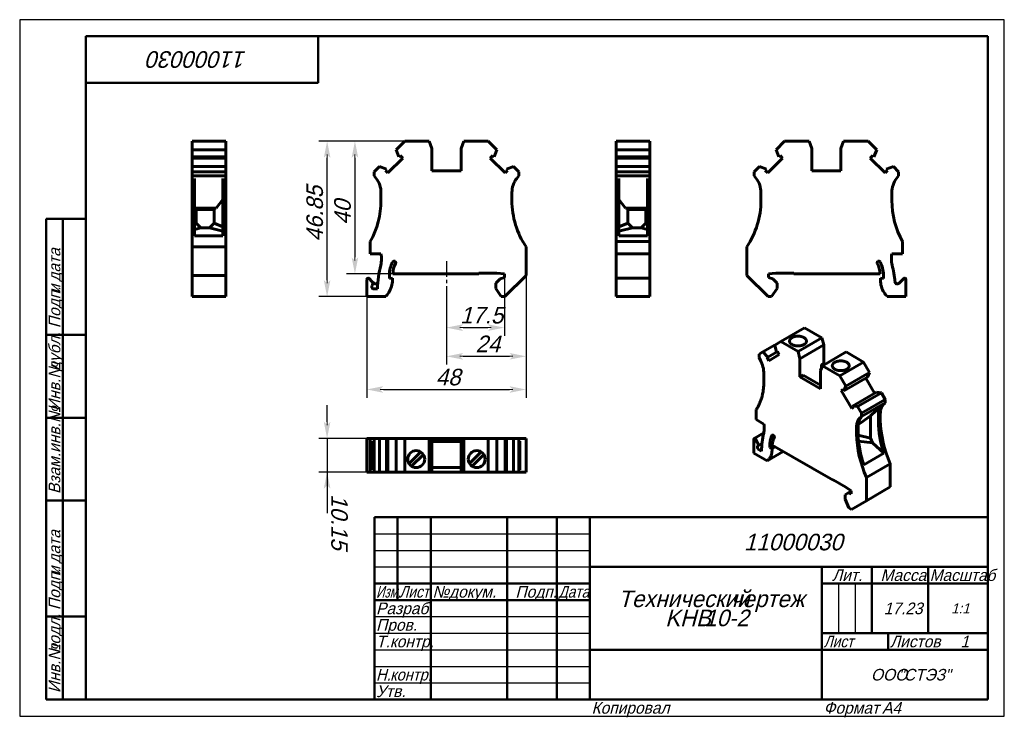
# Model space of a CAD drawing. Header units: millimetres. Extents: x 0 to 297, y 0 to 210.
import ezdxf

# ---------------------------------------------------------------- set-up
doc = ezdxf.new("R2010")
doc.units = ezdxf.units.MM
doc.linetypes.add('CENTER_per1_scale0.149016', pattern=[7.57, 4.73125, -0.94625, 0.94625, -0.94625])
doc.styles.add('TextStyle_1', font='T-FLEX Type A.TTF', dxfattribs={"oblique": 15, "height": 5})
doc.styles.add('TextStyle_2', font='T-FLEX Type A.TTF', dxfattribs={"oblique": 15, "height": 3.5})
doc.styles.add('TextStyle_3', font='T-FLEX Type A.TTF', dxfattribs={"width": 0.744064, "oblique": 15, "height": 3.5})
doc.styles.add('TextStyle_4', font='T-FLEX Type A.TTF', dxfattribs={"width": 0.883061, "oblique": 15, "height": 3.5})
doc.styles.add('TextStyle_5', font='T-FLEX Type A.TTF', dxfattribs={"width": 0.94413, "oblique": 15, "height": 3.5})
doc.styles.add('TextStyle_6', font='T-FLEX Type A.TTF', dxfattribs={"width": 0.98844, "oblique": 15, "height": 3.5})
doc.styles.add('TextStyle_7', font='T-FLEX Type A.TTF', dxfattribs={"oblique": 15, "height": 5})
doc.styles.add('TextStyle_8', font='T-FLEX Type A.TTF', dxfattribs={"oblique": 15, "height": 3})
doc.styles.add('TextStyle_9', font='T-FLEX Type A.TTF', dxfattribs={"oblique": 15, "height": 3.5})
doc.dimstyles.new('DIM_ST_1', dxfattribs={"dimtxt": 5, "dimasz": 5, "dimexe": 2.5, "dimexo": 0, "dimtad": 1, "dimrnd": 0.01, "dimdsep": 46, "dimtxsty": 'TextStyle_1', "dimblk": 'Arrow_3_C7_Status', "dimcen": 0.09, "dimclrd": 7, "dimclre": 7, "dimclrt": 7, "dimazin": 0, "dimtfac": 1, "dimtdec": 0, "dimtmove": 0, "dimatfit": 0, "dimldrblk": 'NONE', "dimfxl": 1, "dimtvp": 1, "dimtolj": 1, "dimarcsym": 0})
doc.dimstyles.new('DIM_ST_2', dxfattribs={"dimtxt": 5, "dimasz": 5, "dimexe": 2.5, "dimexo": 0, "dimtad": 1, "dimrnd": 0.01, "dimdsep": 46, "dimtxsty": 'TextStyle_1', "dimblk": 'Arrow_3_C7_Status', "dimcen": 0.09, "dimclrd": 7, "dimclre": 7, "dimclrt": 7, "dimazin": 0, "dimtfac": 1, "dimtdec": 0, "dimtmove": 0, "dimatfit": 0, "dimldrblk": 'NONE', "dimfxl": 1, "dimtvp": 1, "dimtolj": 1, "dimarcsym": 0})
doc.dimstyles.new('DIM_ST_3', dxfattribs={"dimtxt": 5, "dimasz": 5, "dimexe": 2.5, "dimexo": 0, "dimtad": 1, "dimrnd": 0.01, "dimdsep": 46, "dimtxsty": 'TextStyle_1', "dimblk": 'Arrow_3_C7_Status', "dimcen": 0.09, "dimclrd": 7, "dimclre": 7, "dimclrt": 7, "dimazin": 0, "dimtfac": 1, "dimtdec": 0, "dimtmove": 0, "dimatfit": 0, "dimldrblk": 'NONE', "dimfxl": 1, "dimtvp": 1, "dimtolj": 1, "dimarcsym": 0})

# ---------------------------------------------------------------- blocks, each defined once
blk = doc.blocks.new('Arrow_3_C7_Status')
at = {"color": 7, "linetype": 'Continuous', "lineweight": 0}
blk.add_line((-1, 0), (-0.8, 0), dxfattribs=at)
at = {"color": 7}
blk.add_solid([(-1, -0.2), (0, 0), (-0.8, 0), (-1, 0.2)], dxfattribs=at)
blk = doc.blocks.new('*D5')
at = {"color": 7, "lineweight": -2}
for p, q in [((116.13, 173.36), (90.23, 173.36)), ((92.73, 131.51), (92.73, 168.36)), ((104.73, 126.51), (90.23, 126.51))]:
    blk.add_line(p, q, dxfattribs=at)
at = {"layer": 'Defpoints', "color": 0}
for p in [(92.73, 173.36), (116.13, 173.36), (104.73, 126.51)]:
    blk.add_point(p, dxfattribs=at)
at = {"color": 7, "lineweight": -2, "xscale": 5, "yscale": 5, "zscale": 5}
for p, rotation in [((92.73, 173.36), 89.99999999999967), ((92.73, 126.51), 269.9999999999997)]:
    blk.add_blockref('Arrow_3_C7_Status', p, dxfattribs=dict(at, rotation=rotation))
blk = doc.blocks.new('_None')
blk = doc.blocks.new('*D6')
at = {"color": 7, "lineweight": -2}
for p, q in [((116.13, 173.36), (98.62, 173.36)), ((101.12, 168.36), (101.12, 138.36)), ((112.54, 133.36), (98.62, 133.36))]:
    blk.add_line(p, q, dxfattribs=at)
at = {"layer": 'Defpoints', "color": 0}
for p in [(116.13, 173.36), (101.12, 133.36), (112.54, 133.36)]:
    blk.add_point(p, dxfattribs=at)
at = {"color": 7, "lineweight": -2, "xscale": 5, "yscale": 5, "zscale": 5}
for p, rotation in [((101.12, 173.36), 90), ((101.12, 133.36), 270)]:
    blk.add_blockref('Arrow_3_C7_Status', p, dxfattribs=dict(at, rotation=rotation))
blk = doc.blocks.new('*D7')
at = {"color": 7, "lineweight": -2}
for p, q in [((146.23, 132.26), (146.23, 114.65)), ((128.73, 129.65), (128.73, 114.65)), ((133.73, 117.15), (141.23, 117.15))]:
    blk.add_line(p, q, dxfattribs=at)
at = {"layer": 'Defpoints', "color": 0}
for p in [(146.23, 132.26), (128.73, 129.65), (146.23, 117.15)]:
    blk.add_point(p, dxfattribs=at)
at = {"color": 7, "lineweight": -2, "xscale": 5, "yscale": 5, "zscale": 5, "rotation": 180}
blk.add_blockref('Arrow_3_C7_Status', (128.73, 117.15), dxfattribs=at)
at = {"color": 7, "lineweight": -2, "xscale": 5, "yscale": 5, "zscale": 5}
blk.add_blockref('Arrow_3_C7_Status', (146.23, 117.15), dxfattribs=at)
blk = doc.blocks.new('*D8')
at = {"color": 7, "lineweight": -2}
for p, q in [((152.73, 132.91), (152.73, 106)), ((128.73, 129.65), (128.73, 106)), ((133.73, 108.5), (147.73, 108.5))]:
    blk.add_line(p, q, dxfattribs=at)
at = {"layer": 'Defpoints', "color": 0}
for p in [(152.73, 132.91), (128.73, 129.65), (152.73, 108.5)]:
    blk.add_point(p, dxfattribs=at)
at = {"color": 7, "lineweight": -2, "xscale": 5, "yscale": 5, "zscale": 5, "rotation": 180}
blk.add_blockref('Arrow_3_C7_Status', (128.73, 108.5), dxfattribs=at)
at = {"color": 7, "lineweight": -2, "xscale": 5, "yscale": 5, "zscale": 5}
blk.add_blockref('Arrow_3_C7_Status', (152.73, 108.5), dxfattribs=at)
blk = doc.blocks.new('*D9')
at = {"color": 7, "lineweight": -2}
for p, q in [((152.73, 132.91), (152.73, 96)), ((104.73, 126.51), (104.73, 96)), ((109.73, 98.5), (147.73, 98.5))]:
    blk.add_line(p, q, dxfattribs=at)
at = {"layer": 'Defpoints', "color": 0}
for p in [(152.73, 132.91), (104.73, 126.51), (152.73, 98.5)]:
    blk.add_point(p, dxfattribs=at)
at = {"color": 7, "lineweight": -2, "xscale": 5, "yscale": 5, "zscale": 5}
for p, rotation in [((104.73, 98.5), 180), ((152.73, 98.5), 360)]:
    blk.add_blockref('Arrow_3_C7_Status', p, dxfattribs=dict(at, rotation=rotation))
blk = doc.blocks.new('*D10')
at = {"color": 7, "lineweight": -2}
for p, q in [((92.73, 88.76), (92.73, 93.76)), ((104.73, 83.76), (90.23, 83.76)), ((92.73, 83.76), (92.73, 73.61)), ((104.73, 73.61), (90.23, 73.61)), ((92.73, 73.61), (92.73, 61.22)), ((92.73, 68.61), (92.73, 63.61))]:
    blk.add_line(p, q, dxfattribs=at)
at = {"layer": 'Defpoints', "color": 0}
for p in [(104.73, 83.76), (92.73, 73.61), (104.73, 73.61)]:
    blk.add_point(p, dxfattribs=at)
at = {"color": 7, "lineweight": -2, "xscale": 5, "yscale": 5, "zscale": 5}
for p, rotation in [((92.73, 83.76), 270.0000000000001), ((92.73, 73.61), 90.00000000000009)]:
    blk.add_blockref('Arrow_3_C7_Status', p, dxfattribs=dict(at, rotation=rotation))
blk = doc.blocks.new('_FR1Страница_1')
at = {"color": 7, "linetype": 'Continuous', "lineweight": 25}
for p, q in [((0, 210), (0, 0)), ((297, 210), (0, 210)), ((297, 0), (297, 210)), ((107, 55), (172, 55)), ((107, 50), (172, 50)), ((107, 45), (172, 45)), ((247, 40), (247, 25)), ((252, 40), (252, 25)), ((107, 30), (172, 30)), ((107, 25), (172, 25)), ((107, 20), (172, 20)), ((242, 20), (292, 20)), ((262, 20), (262, 20)), ((107, 15), (172, 15)), ((107, 10), (172, 10)), ((0, 0), (297, 0))]:
    blk.add_line(p, q, dxfattribs=at)
at = {"color": 7, "linetype": 'Continuous', "lineweight": 50}
for p, q in [((20, 5), (20, 205)), ((20, 205), (292, 205)), ((90, 191), (90, 205)), ((292, 205), (292, 5)), ((20, 191), (90, 191)), ((8, 5), (8, 150)), ((8, 150), (20, 150)), ((13, 150), (13, 5)), ((8, 115), (20, 115)), ((8, 90), (20, 90)), ((20, 65), (8, 65)), ((107, 5), (107, 60)), ((107, 60), (292, 60)), ((114, 60), (114, 35)), ((124, 60), (124, 5)), ((147, 60), (147, 5)), ((162, 60), (162, 5)), ((172, 60), (172, 5)), ((172, 45), (292, 45)), ((242, 45), (242, 5)), ((257, 45), (257, 25)), ((274, 45), (274, 25)), ((107, 40), (172, 40)), ((242, 40), (292, 40)), ((107, 35), (172, 35)), ((8, 30), (20, 30)), ((242, 25), (292, 25)), ((262, 25), (262, 20)), ((172, 20), (292, 20)), ((20, 5), (8, 5)), ((292, 5), (20, 5))]:
    blk.add_line(p, q, dxfattribs=at)
at = {"color": 7, "oblique": 15}
for s, height, rotation, style, p in [('11000030', 5, 180, 'TextStyle_7', (68.52, 200.5)), ('дата', 3.5, 90, 'TextStyle_2', (12.25, 131.01)), ('Подп.', 3.5, 90, 'TextStyle_2', (12.25, 117)), ('и', 3.5, 90, 'TextStyle_2', (12.25, 127.51)), ('дубл.', 3.5, 90, 'TextStyle_2', (12.25, 104.01)), ('Инв.№', 3.5, 90, 'TextStyle_2', (12.25, 92)), ('Взам.инв.№', 3.5, 90, 'TextStyle_2', (12.25, 67)), ('дата', 3.5, 90, 'TextStyle_2', (12.25, 46.01)), ('Подп.', 3.5, 90, 'TextStyle_2', (12.25, 32)), ('и', 3.5, 90, 'TextStyle_2', (12.25, 42.51)), ('подл.', 3.5, 90, 'TextStyle_2', (12.25, 19.01)), ('Инв.№', 3.5, 90, 'TextStyle_2', (12.25, 7))]:
    blk.add_text(s, height=height, rotation=rotation, dxfattribs=dict(at, style=style)).set_placement(p)
for s, height, style, p in [('11000030', 5, 'TextStyle_7', (218.48, 50)), ('Лит.', 3.5, 'TextStyle_2', (245.03, 40.76)), ('Масса', 3.5, 'TextStyle_2', (259.65, 40.76)), ('№', 3.5, 'TextStyle_2', (124.5, 35.75)), ('Подп.', 3.5, 'TextStyle_2', (149.53, 35.75)), ('докум.', 3.5, 'TextStyle_2', (129.5, 35.75)), ('Технический', 5, 'TextStyle_7', (180.55, 32.88)), ('чертеж', 5, 'TextStyle_7', (214.51, 32.88)), ('Разраб.', 3.5, 'TextStyle_2', (107.5, 30.75)), ('17.23', 3.5, 'TextStyle_2', (260.65, 30.75)), ('1:1', 3, 'TextStyle_8', (280.99, 31)), ('KHB', 5, 'TextStyle_7', (194.72, 27.12)), ('10-2', 5, 'TextStyle_7', (206.51, 27.12)), ('Пров.', 3.5, 'TextStyle_2', (107.5, 25.75)), ('Т.контр.', 3.5, 'TextStyle_2', (107.5, 20.75)), ('Листов', 3.5, 'TextStyle_2', (262.5, 20.75)), ('1', 3.5, 'TextStyle_9', (283.78, 20.75)), ('ООО', 3.5, 'TextStyle_2', (256.78, 10.75)), ('"СТЭЗ"', 3.5, 'TextStyle_2', (265.03, 10.75)), ('Утв.', 3.5, 'TextStyle_2', (107.5, 5.75)), ('Копировал', 3.5, 'TextStyle_2', (172.5, 0.75)), ('Формат', 3.5, 'TextStyle_2', (242.5, 0.75)), ('A4', 3.5, 'TextStyle_2', (260.12, 0.75))]:
    blk.add_text(s, height=height, dxfattribs=dict(at, style=style)).set_placement(p)
for s, style, width, p in [('Масштаб', 'TextStyle_6', 0.98844, (274.5, 40.76)), ('Изм.', 'TextStyle_3', 0.744064, (107.5, 35.75)), ('Лист', 'TextStyle_4', 0.883061, (114.5, 35.75)), ('Дата', 'TextStyle_4', 0.883061, (162.5, 35.75)), ('Лист', 'TextStyle_4', 0.883061, (242.5, 20.75)), ('Н.', 'TextStyle_5', 0.94413, (107.5, 10.75)), ('контр.', 'TextStyle_5', 0.94413, (111.75, 10.75))]:
    blk.add_text(s, height=3.5, dxfattribs=dict(at, style=style, width=width)).set_placement(p)
blk = doc.blocks.new('Страница_1')
at = {"color": 7, "linetype": 'Continuous', "lineweight": 60}
for p, q in [((52.013, 170.787), (52.013, 173.361)), ((62.163, 173.361), (52.013, 173.361)), ((62.163, 170.787), (62.163, 173.361)), ((113.558, 170.787), (116.132, 173.361)), ((116.132, 173.361), (123.532, 173.361)), ((123.532, 173.361), (124.332, 171.163)), ((133.132, 171.163), (133.932, 173.361)), ((133.932, 173.361), (141.332, 173.361)), ((143.906, 170.787), (141.332, 173.361)), ((179.887, 173.361), (190.037, 173.361)), ((179.887, 173.361), (179.887, 170.787)), ((190.037, 170.787), (190.037, 173.361)), ((228.159, 170.787), (230.733, 173.361)), ((230.733, 173.361), (238.133, 173.361)), ((238.133, 173.361), (238.933, 171.163)), ((247.733, 171.163), (248.533, 173.361)), ((248.533, 173.361), (255.933, 173.361)), ((255.933, 173.361), (258.507, 170.787)), ((52.013, 170.787), (52.013, 168.644)), ((62.163, 170.787), (52.013, 170.787)), ((62.163, 168.644), (62.163, 170.787)), ((113.558, 170.787), (114.392, 168.644)), ((124.332, 171.163), (124.332, 164.461)), ((133.132, 164.461), (133.132, 171.163)), ((143.906, 170.787), (143.072, 168.644)), ((179.887, 170.787), (179.887, 168.644)), ((179.887, 170.787), (190.037, 170.787)), ((190.037, 170.787), (190.037, 168.644)), ((228.994, 168.644), (228.159, 170.787)), ((238.933, 171.163), (238.933, 164.461)), ((247.733, 164.461), (247.733, 171.163)), ((258.507, 170.787), (257.673, 168.644)), ((62.163, 168.644), (52.013, 168.644)), ((52.013, 168.642), (52.013, 168.261)), ((52.013, 168.261), (52.013, 165.755)), ((52.013, 168.261), (62.163, 168.261)), ((62.163, 168.261), (62.163, 168.642)), ((62.163, 165.755), (62.163, 168.261)), ((115.522, 168.261), (111.05, 163.789)), ((114.392, 168.644), (114.766, 169.018)), ((114.766, 169.018), (115.522, 168.261)), ((142.698, 169.018), (141.942, 168.261)), ((141.942, 168.261), (146.414, 163.789)), ((143.072, 168.644), (142.698, 169.018)), ((179.887, 168.644), (190.037, 168.644)), ((179.887, 168.642), (179.887, 168.261)), ((179.887, 168.261), (179.887, 165.755)), ((190.037, 168.261), (179.887, 168.261)), ((190.037, 168.642), (190.037, 168.261)), ((190.037, 168.261), (190.037, 165.755)), ((225.651, 163.789), (230.123, 168.261)), ((229.367, 169.018), (228.994, 168.644)), ((230.123, 168.261), (229.367, 169.018)), ((257.3, 169.018), (256.543, 168.261)), ((256.543, 168.261), (261.016, 163.789)), ((257.673, 168.644), (257.3, 169.018)), ((52.013, 165.753), (52.013, 164.161)), ((62.163, 165.753), (52.013, 165.753)), ((52.013, 164.161), (52.013, 162.937)), ((62.163, 164.161), (52.013, 164.161)), ((62.163, 164.161), (62.163, 165.753)), ((62.163, 162.937), (62.163, 164.161)), ((108.524, 165.753), (106.932, 164.161)), ((106.932, 164.161), (106.932, 162.937)), ((110.666, 164.918), (108.524, 165.753)), ((110.293, 164.545), (110.666, 164.918)), ((111.05, 163.789), (110.293, 164.545)), ((124.332, 164.461), (133.132, 164.461)), ((146.414, 163.789), (147.171, 164.545)), ((146.798, 164.918), (148.94, 165.753)), ((147.171, 164.545), (146.798, 164.918)), ((148.94, 165.753), (150.532, 164.161)), ((150.532, 164.161), (150.532, 162.937)), ((179.887, 165.753), (190.037, 165.753)), ((179.887, 165.753), (179.887, 164.161)), ((179.887, 164.161), (190.037, 164.161)), ((179.887, 164.161), (179.887, 162.937)), ((190.037, 165.753), (190.037, 164.161)), ((190.037, 164.161), (190.037, 162.937)), ((221.533, 164.161), (223.125, 165.753)), ((221.533, 162.937), (221.533, 164.161)), ((223.125, 165.753), (225.268, 164.918)), ((225.268, 164.918), (224.894, 164.545)), ((224.894, 164.545), (225.651, 163.789)), ((238.933, 164.461), (247.733, 164.461)), ((261.016, 163.789), (261.772, 164.545)), ((261.399, 164.918), (263.542, 165.753)), ((261.772, 164.545), (261.399, 164.918)), ((263.542, 165.753), (265.133, 164.161)), ((265.133, 164.161), (265.133, 162.937)), ((52.013, 162.937), (52.013, 162.15)), ((62.163, 162.937), (52.013, 162.937)), ((52.013, 162.15), (52.013, 157.889)), ((52.713, 162.15), (52.713, 157.889)), ((61.313, 162.15), (61.313, 157.889)), ((62.163, 162.15), (62.163, 162.937)), ((62.163, 162.15), (62.163, 157.889)), ((106.932, 162.937), (107.536, 162.15)), ((150.532, 162.937), (149.928, 162.15)), ((179.887, 162.937), (190.037, 162.937)), ((179.887, 162.15), (179.887, 162.937)), ((179.887, 162.15), (179.887, 157.889)), ((180.737, 162.15), (180.737, 157.889)), ((189.337, 157.889), (189.337, 162.15)), ((190.037, 162.937), (190.037, 162.15)), ((190.037, 157.889), (190.037, 162.15)), ((222.137, 162.15), (221.533, 162.937)), ((264.529, 162.15), (265.133, 162.937)), ((52.013, 155.461), (52.013, 157.889)), ((52.713, 157.889), (52.713, 155.461)), ((61.313, 155.461), (61.313, 157.889)), ((62.163, 155.461), (62.163, 157.889)), ((108.982, 155.461), (108.982, 157.889)), ((148.482, 155.461), (148.482, 157.889)), ((179.887, 157.889), (179.887, 155.461)), ((180.737, 155.461), (180.737, 157.889)), ((189.337, 157.889), (189.337, 155.461)), ((190.037, 155.461), (190.037, 157.889)), ((223.583, 155.461), (223.583, 157.889)), ((263.083, 157.889), (263.083, 155.461)), ((52.013, 155.461), (52.013, 141.517)), ((52.713, 155.461), (52.713, 144.861)), ((61.313, 155.833), (59.276, 153.177)), ((61.313, 155.461), (61.313, 144.861)), ((62.163, 155.461), (62.163, 141.517)), ((179.887, 155.461), (179.887, 143.135)), ((180.737, 155.833), (182.775, 153.177)), ((180.737, 155.461), (180.737, 144.861)), ((189.337, 155.461), (189.337, 144.861)), ((190.037, 155.461), (190.037, 143.135)), ((52.713, 153.487), (52.951, 153.177)), ((52.951, 153.177), (59.276, 153.177)), ((53.213, 153.164), (52.951, 153.177)), ((53.213, 153.164), (53.213, 148.661)), ((58.613, 153.143), (53.213, 153.143)), ((53.213, 152.761), (58.613, 152.761)), ((58.613, 153.143), (59.276, 153.177)), ((58.613, 152.761), (58.613, 153.143)), ((58.613, 152.761), (58.613, 148.661)), ((183.437, 153.143), (182.775, 153.177)), ((189.1, 153.177), (182.775, 153.177)), ((188.837, 153.143), (183.437, 153.143)), ((183.437, 153.143), (183.437, 152.761)), ((188.837, 152.761), (183.437, 152.761)), ((183.437, 152.761), (183.437, 148.661)), ((188.837, 153.164), (189.1, 153.177)), ((188.837, 153.164), (188.837, 148.661)), ((189.337, 153.487), (189.1, 153.177)), ((53.213, 148.661), (52.713, 148.544)), ((54.613, 147.261), (53.213, 148.661)), ((57.213, 147.261), (58.613, 148.661)), ((61.313, 147.543), (58.613, 148.661)), ((180.737, 147.543), (183.437, 148.661)), ((184.837, 147.261), (183.437, 148.661)), ((187.437, 147.261), (188.837, 148.661)), ((188.837, 148.661), (189.337, 148.544)), ((54.613, 147.261), (52.713, 146.704)), ((57.213, 147.261), (54.613, 147.261)), ((61.313, 146.232), (57.213, 147.261)), ((180.737, 146.232), (184.837, 147.261)), ((184.837, 147.261), (187.437, 147.261)), ((187.437, 147.261), (189.337, 146.704)), ((61.313, 144.861), (52.713, 144.861)), ((105.732, 143.135), (105.732, 139.361)), ((179.887, 143.135), (179.887, 139.361)), ((190.037, 143.135), (179.887, 143.135)), ((189.337, 144.861), (180.737, 144.861)), ((190.037, 143.135), (190.037, 139.361)), ((266.333, 143.135), (266.333, 139.361)), ((62.163, 141.517), (52.013, 141.517)), ((52.013, 141.517), (52.013, 132.911)), ((62.163, 132.911), (62.163, 141.517)), ((152.732, 141.517), (152.732, 132.911)), ((219.333, 132.911), (219.333, 141.517)), ((105.732, 139.361), (108.975, 139.361)), ((179.887, 137.836), (179.887, 139.361)), ((179.887, 139.361), (190.037, 139.361)), ((179.887, 136.003), (179.887, 137.836)), ((190.037, 137.836), (190.037, 139.361)), ((190.037, 136.003), (190.037, 137.836)), ((266.333, 139.361), (263.09, 139.361)), ((179.887, 136.003), (179.887, 132.07)), ((190.037, 136.003), (190.037, 132.07)), ((52.013, 132.911), (52.013, 126.511)), ((62.163, 132.911), (52.013, 132.911)), ((62.163, 126.511), (62.163, 132.911)), ((104.732, 131.668), (104.732, 126.511)), ((106.268, 131.097), (105.415, 131.951)), ((106.268, 131.097), (106.784, 130.581)), ((111.532, 131.982), (111.532, 133.061)), ((112.432, 132.061), (111.532, 131.982)), ((112.432, 131.505), (112.432, 132.061)), ((138.532, 133.361), (112.538, 133.361)), ((143.946, 133.561), (138.532, 133.561)), ((138.532, 133.361), (138.532, 133.561)), ((144.934, 131.913), (143.582, 130.561)), ((146.232, 133.361), (143.946, 133.561)), ((144.934, 131.913), (146.232, 132.261)), ((146.232, 132.261), (146.232, 133.361)), ((152.732, 132.911), (146.332, 126.511)), ((190.037, 132.068), (179.887, 132.068)), ((179.887, 132.068), (179.887, 131.668)), ((179.887, 131.668), (179.887, 126.511)), ((190.037, 132.068), (190.037, 131.668)), ((190.037, 131.668), (190.037, 126.511)), ((225.733, 126.511), (219.333, 132.911)), ((228.119, 133.561), (225.833, 133.361)), ((225.833, 133.361), (225.833, 132.261)), ((225.833, 132.261), (227.131, 131.913)), ((227.131, 131.913), (228.483, 130.561)), ((233.533, 133.561), (228.119, 133.561)), ((233.533, 133.361), (233.533, 133.561)), ((259.527, 133.361), (233.533, 133.361)), ((259.633, 132.061), (260.533, 131.982)), ((259.633, 131.505), (259.633, 132.061)), ((260.533, 131.982), (260.533, 133.061)), ((265.281, 130.581), (266.65, 131.951)), ((267.333, 131.668), (267.333, 126.511)), ((106.232, 129.361), (106.232, 129.79)), ((107.94, 128.861), (106.732, 128.861)), ((143.582, 128.911), (143.582, 130.561)), ((145.263, 126.511), (143.582, 128.911)), ((228.483, 128.911), (226.803, 126.511)), ((228.483, 130.561), (228.483, 128.911)), ((62.163, 126.511), (52.013, 126.511)), ((104.732, 126.511), (110.398, 126.511)), ((146.332, 126.511), (145.263, 126.511)), ((179.887, 126.511), (190.037, 126.511)), ((226.803, 126.511), (225.733, 126.511)), ((267.333, 126.511), (261.667, 126.511)), ((236.728, 117.073), (229.551, 112.929)), ((241.96, 114.052), (236.728, 117.073)), ((227.731, 111.878), (229.551, 112.929)), ((229.551, 112.929), (234.783, 109.908)), ((241.96, 114.052), (234.783, 109.908)), ((242.526, 111.93), (241.96, 114.052)), ((227.729, 111.877), (224.171, 109.823)), ((227.731, 111.878), (228.321, 109.788)), ((228.321, 109.788), (228.585, 109.94)), ((228.585, 109.94), (229.12, 109.014)), ((234.783, 109.908), (235.349, 107.787)), ((242.526, 111.93), (235.349, 107.787)), ((242.526, 106.458), (242.526, 111.93)), ((224.171, 109.823), (223.045, 109.173)), ((223.045, 109.173), (223.045, 108.173)), ((223.045, 108.173), (223.472, 107.284)), ((225.686, 108.267), (224.171, 109.823)), ((225.422, 108.114), (225.686, 108.267)), ((225.957, 107.188), (225.422, 108.114)), ((228.319, 109.787), (225.686, 108.267)), ((229.12, 109.014), (225.957, 107.188)), ((235.349, 107.787), (235.349, 102.314)), ((249.314, 109.806), (242.137, 105.662)), ((254.547, 106.785), (249.314, 109.806)), ((241.572, 104.194), (242.137, 105.662)), ((241.572, 98.722), (241.572, 104.194)), ((241.854, 106.07), (242.526, 106.458)), ((241.854, 106.07), (242.349, 105.785)), ((241.854, 104.928), (241.854, 106.07)), ((242.137, 105.662), (247.37, 102.641)), ((243.021, 106.172), (242.526, 106.458)), ((254.547, 106.785), (247.37, 102.641)), ((256.367, 103.632), (254.547, 106.785)), ((224.495, 101.233), (224.495, 103.215)), ((235.349, 102.314), (236.304, 102.866)), ((235.349, 102.314), (241.572, 98.722)), ((241.572, 99.824), (236.304, 102.866)), ((249.19, 99.488), (247.37, 102.641)), ((255.777, 102.223), (248.6, 98.08)), ((256.367, 103.632), (249.19, 99.488)), ((257.877, 97.351), (255.242, 101.914)), ((255.777, 102.223), (256.367, 103.632)), ((248.336, 98.537), (247.801, 98.228)), ((247.801, 98.228), (250.964, 92.75)), ((248.6, 98.08), (248.336, 98.537)), ((249.19, 99.488), (248.6, 98.08)), ((258.412, 97.66), (251.235, 93.516)), ((259.927, 97.467), (252.75, 93.323)), ((261.052, 95.517), (253.875, 91.373)), ((259.927, 97.467), (258.412, 97.66)), ((261.052, 95.517), (259.927, 97.467)), ((261.052, 94.518), (261.052, 95.517)), ((222.197, 92.495), (222.197, 89.414)), ((250.964, 92.75), (251.499, 93.059)), ((251.499, 93.059), (251.235, 93.516)), ((251.235, 93.516), (252.75, 93.323)), ((252.75, 93.323), (253.875, 91.373)), ((261.052, 94.518), (253.875, 90.374)), ((260.024, 93.774), (256.598, 90.595)), ((260.625, 94.121), (261.052, 94.518)), ((222.197, 89.414), (224.49, 88.09)), ((253.875, 90.374), (253.448, 89.978)), ((256.598, 90.595), (253.716, 88.427)), ((253.875, 91.373), (253.875, 90.374)), ((256.598, 90.595), (256.598, 83.826)), ((259.002, 88.903), (259.002, 90.886)), ((259.603, 89.25), (259.603, 91.233)), ((252.426, 85.107), (252.426, 87.089)), ((252.921, 87.375), (252.921, 85.393)), ((252.951, 87.985), (253.716, 88.427)), ((105.415, 83.759), (104.732, 83.759)), ((104.732, 73.609), (104.732, 83.759)), ((105.73, 83.759), (105.415, 83.759)), ((106.93, 83.759), (105.732, 83.759)), ((105.732, 73.609), (105.732, 83.759)), ((108.524, 83.759), (106.932, 83.759)), ((106.932, 83.759), (106.932, 73.609)), ((108.524, 83.759), (108.524, 73.609)), ((110.666, 83.759), (108.524, 83.759)), ((110.666, 83.759), (110.666, 73.609)), ((111.05, 83.759), (110.668, 83.759)), ((113.556, 83.759), (111.05, 83.759)), ((111.05, 73.609), (111.05, 83.759)), ((116.132, 83.759), (113.558, 83.759)), ((113.558, 83.759), (113.558, 73.609)), ((123.532, 83.759), (116.132, 83.759)), ((116.132, 83.759), (116.132, 73.609)), ((124.332, 83.759), (123.532, 83.759)), ((123.532, 83.759), (123.532, 73.609)), ((133.132, 83.759), (124.332, 83.759)), ((124.332, 83.759), (124.332, 73.609)), ((133.932, 83.759), (133.132, 83.759)), ((133.132, 83.759), (133.132, 73.609)), ((133.932, 83.759), (133.932, 73.609)), ((141.332, 83.759), (133.932, 83.759)), ((143.906, 83.759), (141.332, 83.759)), ((141.332, 83.759), (141.332, 73.609)), ((143.906, 83.759), (143.906, 73.609)), ((146.414, 83.759), (143.908, 83.759)), ((146.414, 73.609), (146.414, 83.759)), ((146.796, 83.759), (146.414, 83.759)), ((146.798, 83.759), (146.798, 73.609)), ((148.94, 83.759), (146.798, 83.759)), ((148.94, 83.759), (148.94, 73.609)), ((150.532, 83.759), (148.94, 83.759)), ((150.532, 83.759), (150.532, 73.609)), ((150.534, 83.759), (152.732, 83.759)), ((152.732, 83.759), (152.732, 73.609)), ((221.49, 83.541), (221.49, 79.33)), ((224.441, 85.38), (221.573, 83.724)), ((222.576, 82.448), (221.973, 83.493)), ((256.598, 83.826), (252.931, 84.703)), ((257.253, 82.378), (256.598, 83.826)), ((106.932, 82.909), (106.624, 82.909)), ((106.624, 74.309), (106.624, 82.909)), ((124.332, 82.809), (133.132, 82.809)), ((150.532, 82.909), (150.84, 82.909)), ((150.84, 82.909), (150.84, 74.309)), ((222.55, 81.045), (222.55, 81.395)), ((222.576, 81.408), (223.89, 82.167)), ((223.758, 79.939), (222.904, 80.432)), ((226.298, 81.021), (226.298, 81.902)), ((226.298, 81.021), (227.273, 81.584)), ((226.934, 80.718), (226.298, 81.021)), ((227.854, 81.249), (226.934, 80.718)), ((226.934, 80.264), (226.934, 80.718)), ((245.39, 71.124), (227.01, 81.736)), ((257.253, 82.378), (253.048, 82.876)), ((257.253, 82.378), (260.669, 79.286)), ((117.457, 76.137), (120.979, 79.659)), ((121.757, 78.881), (118.235, 75.359)), ((139.229, 79.659), (135.707, 76.137)), ((140.007, 78.881), (136.485, 75.359)), ((221.49, 79.33), (225.496, 77.017)), ((230.34, 79.813), (225.496, 77.017)), ((260.669, 79.286), (254.588, 75.775)), ((106.932, 74.309), (106.624, 74.309)), ((133.132, 74.959), (124.332, 74.959)), ((150.532, 74.309), (150.84, 74.309)), ((262.608, 76.13), (255.431, 71.986)), ((262.608, 69.103), (262.608, 76.13)), ((105.415, 73.609), (104.732, 73.609)), ((105.73, 73.609), (105.415, 73.609)), ((106.93, 73.609), (105.732, 73.609)), ((108.524, 73.609), (106.932, 73.609)), ((110.666, 73.609), (108.524, 73.609)), ((111.05, 73.609), (110.668, 73.609)), ((113.556, 73.609), (111.05, 73.609)), ((113.558, 73.609), (116.132, 73.609)), ((116.132, 73.609), (123.532, 73.609)), ((123.532, 73.609), (124.332, 73.609)), ((124.332, 73.609), (133.132, 73.609)), ((133.132, 73.609), (133.932, 73.609)), ((133.932, 73.609), (141.332, 73.609)), ((143.906, 73.609), (141.332, 73.609)), ((143.908, 73.609), (146.414, 73.609)), ((146.414, 73.609), (146.796, 73.609)), ((146.798, 73.609), (148.94, 73.609)), ((148.94, 73.609), (150.532, 73.609)), ((150.534, 73.609), (152.732, 73.609)), ((245.39, 71.124), (245.39, 71.288)), ((249.218, 69.077), (245.39, 71.288)), ((255.431, 71.986), (255.431, 64.96)), ((245.39, 71.124), (245.531, 71.206)), ((250.835, 67.981), (249.218, 69.077)), ((262.608, 69.103), (255.431, 64.96)), ((249.917, 67.328), (248.961, 66.776)), ((248.961, 65.429), (248.961, 66.776)), ((250.149, 62.784), (248.961, 65.429)), ((250.835, 67.858), (249.917, 67.328)), ((249.917, 67.328), (250.835, 67.083)), ((250.835, 67.083), (250.835, 67.981)), ((250.905, 62.347), (250.149, 62.784)), ((255.431, 64.96), (250.905, 62.347))]:
    blk.add_line(p, q, dxfattribs=at)
at = {"color": 7, "linetype": 'CENTER_per1_scale0.149016', "lineweight": 25}
blk.add_line((128.732, 137.22), (128.732, 129.65), dxfattribs=at)
at = {"color": 7, "lineweight": 60, "flags": 128}
for points in [[(236.569, 112.061), (236.478, 112.011), (236.383, 111.964), (236.285, 111.92), (236.182, 111.878), (236.077, 111.84), (235.968, 111.804), (235.856, 111.771), (235.742, 111.742), (235.625, 111.716), (235.506, 111.694), (235.385, 111.674), (235.263, 111.658), (235.14, 111.646), (235.016, 111.637), (234.891, 111.632), (234.766, 111.63), (234.641, 111.632), (234.516, 111.637), (234.392, 111.646), (234.268, 111.658), (234.146, 111.674), (234.025, 111.694), (233.907, 111.716), (233.79, 111.742), (233.675, 111.771), (233.564, 111.804), (233.455, 111.84), (233.349, 111.878), (233.247, 111.92), (233.148, 111.964), (233.053, 112.011), (232.963, 112.061), (232.876, 112.114), (232.794, 112.168), (232.717, 112.225), (232.645, 112.284), (232.578, 112.345), (232.517, 112.408), (232.46, 112.473), (232.41, 112.539), (232.365, 112.606), (232.325, 112.675), (232.292, 112.745), (232.265, 112.815), (232.243, 112.886), (232.228, 112.958), (232.219, 113.03), (232.216, 113.102), (232.219, 113.175), (232.228, 113.247), (232.243, 113.318), (232.265, 113.39), (232.292, 113.46), (232.325, 113.53), (232.365, 113.598), (232.41, 113.666), (232.46, 113.732), (232.517, 113.796), (232.578, 113.859), (232.645, 113.92), (232.717, 113.979), (232.794, 114.036), (232.876, 114.091), (232.963, 114.143)], [(232.963, 114.143), (233.053, 114.193), (233.148, 114.24), (233.247, 114.285), (233.349, 114.326), (233.455, 114.365), (233.564, 114.401), (233.675, 114.433), (233.79, 114.463), (233.907, 114.489), (234.025, 114.511), (234.146, 114.53), (234.268, 114.546), (234.392, 114.559), (234.516, 114.568), (234.641, 114.573), (234.766, 114.575), (234.891, 114.573), (235.016, 114.568), (235.14, 114.559), (235.263, 114.546), (235.385, 114.53), (235.506, 114.511), (235.625, 114.489), (235.742, 114.463), (235.856, 114.433), (235.968, 114.401), (236.077, 114.365), (236.182, 114.326), (236.285, 114.285), (236.383, 114.24), (236.478, 114.193), (236.569, 114.143), (236.655, 114.091), (236.737, 114.036), (236.814, 113.979), (236.886, 113.92), (236.953, 113.859), (237.015, 113.796), (237.071, 113.732), (237.122, 113.666), (237.167, 113.598), (237.206, 113.53), (237.239, 113.46), (237.267, 113.39), (237.288, 113.318), (237.303, 113.247), (237.313, 113.175), (237.316, 113.102), (237.313, 113.03), (237.303, 112.958), (237.288, 112.886), (237.267, 112.815), (237.239, 112.745), (237.206, 112.675), (237.167, 112.606), (237.122, 112.539), (237.071, 112.473), (237.015, 112.408), (236.953, 112.345), (236.886, 112.284), (236.814, 112.225), (236.737, 112.168), (236.655, 112.114), (236.569, 112.061)], [(249.473, 104.611), (249.56, 104.663), (249.642, 104.718), (249.719, 104.775), (249.791, 104.834), (249.858, 104.895), (249.919, 104.958), (249.976, 105.022), (250.026, 105.088), (250.071, 105.156), (250.111, 105.224), (250.144, 105.294), (250.171, 105.365), (250.193, 105.436), (250.208, 105.508), (250.217, 105.58), (250.22, 105.652), (250.217, 105.724), (250.208, 105.796), (250.193, 105.868), (250.171, 105.939), (250.144, 106.01), (250.111, 106.079), (250.071, 106.148), (250.026, 106.215), (249.976, 106.281), (249.919, 106.346), (249.858, 106.409), (249.791, 106.47), (249.719, 106.529), (249.642, 106.586), (249.56, 106.641), (249.473, 106.693), (249.383, 106.743), (249.288, 106.79), (249.189, 106.834), (249.087, 106.876), (248.981, 106.915), (248.872, 106.95), (248.761, 106.983), (248.646, 107.012), (248.529, 107.038), (248.411, 107.061), (248.29, 107.08), (248.168, 107.096), (248.045, 107.108), (247.92, 107.117), (247.795, 107.122), (247.67, 107.124), (247.545, 107.122), (247.42, 107.117), (247.296, 107.108), (247.173, 107.096), (247.051, 107.08), (246.93, 107.061), (246.811, 107.038), (246.695, 107.012), (246.58, 106.983), (246.468, 106.95), (246.359, 106.915), (246.254, 106.876), (246.151, 106.834), (246.053, 106.79), (245.958, 106.743), (245.867, 106.693)], [(245.867, 106.693), (245.781, 106.641), (245.699, 106.586), (245.622, 106.529), (245.55, 106.47), (245.483, 106.409), (245.421, 106.346), (245.365, 106.281), (245.314, 106.215), (245.269, 106.148), (245.23, 106.079), (245.197, 106.01), (245.169, 105.939), (245.148, 105.868), (245.133, 105.796), (245.123, 105.724), (245.12, 105.652), (245.123, 105.58), (245.133, 105.508), (245.148, 105.436), (245.169, 105.365), (245.197, 105.294), (245.23, 105.224), (245.269, 105.156), (245.314, 105.088), (245.365, 105.022), (245.421, 104.958), (245.483, 104.895), (245.55, 104.834), (245.622, 104.775), (245.699, 104.718), (245.781, 104.663), (245.867, 104.611), (245.958, 104.561), (246.053, 104.514), (246.151, 104.469), (246.254, 104.428), (246.359, 104.389), (246.468, 104.353), (246.58, 104.321), (246.695, 104.292), (246.811, 104.266), (246.93, 104.243), (247.051, 104.224), (247.173, 104.208), (247.296, 104.196), (247.42, 104.187), (247.545, 104.181), (247.67, 104.18), (247.795, 104.181), (247.92, 104.187), (248.045, 104.196), (248.168, 104.208), (248.29, 104.224), (248.411, 104.243), (248.529, 104.266), (248.646, 104.292), (248.761, 104.321), (248.872, 104.353), (248.981, 104.389), (249.087, 104.428), (249.189, 104.469), (249.288, 104.514), (249.383, 104.561), (249.473, 104.611)], [(224.495, 101.233), (224.493, 100.904), (224.486, 100.578), (224.474, 100.255), (224.458, 99.935), (224.437, 99.617), (224.412, 99.309), (224.383, 99.003), (224.349, 98.701), (224.311, 98.402), (224.268, 98.1), (224.219, 97.802), (224.167, 97.507), (224.11, 97.216), (224.048, 96.929), (223.982, 96.645), (223.911, 96.366), (223.836, 96.091), (223.756, 95.819), (223.672, 95.552), (223.584, 95.29), (223.491, 95.031), (223.396, 94.781), (223.296, 94.536), (223.192, 94.294), (223.085, 94.057), (222.97, 93.82), (222.852, 93.587), (222.729, 93.359), (222.602, 93.136), (222.471, 92.917), (222.336, 92.704), (222.197, 92.495)], [(260.024, 93.774), (259.934, 93.686), (259.848, 93.593), (259.765, 93.495), (259.686, 93.391), (259.612, 93.282), (259.541, 93.169), (259.478, 93.058), (259.419, 92.942), (259.364, 92.822), (259.312, 92.699), (259.264, 92.571), (259.218, 92.432), (259.176, 92.288), (259.138, 92.141), (259.105, 91.99), (259.077, 91.835), (259.053, 91.676), (259.035, 91.524), (259.02, 91.368), (259.01, 91.21), (259.004, 91.049), (259.002, 90.886)], [(260.625, 94.121), (260.535, 94.033), (260.449, 93.94), (260.366, 93.842), (260.288, 93.738), (260.213, 93.629), (260.142, 93.516), (260.079, 93.405), (260.02, 93.289), (259.965, 93.169), (259.913, 93.046), (259.865, 92.918), (259.819, 92.779), (259.777, 92.635), (259.74, 92.488), (259.706, 92.337), (259.678, 92.182), (259.654, 92.023), (259.636, 91.871), (259.621, 91.715), (259.611, 91.557), (259.605, 91.396), (259.603, 91.233)], [(253.448, 89.978), (253.358, 89.89), (253.272, 89.796), (253.189, 89.698), (253.11, 89.594), (253.036, 89.486), (252.965, 89.372), (252.902, 89.261), (252.843, 89.145), (252.788, 89.026), (252.736, 88.902), (252.688, 88.774), (252.642, 88.635), (252.6, 88.492), (252.562, 88.344), (252.529, 88.193), (252.501, 88.038), (252.477, 87.88), (252.458, 87.727), (252.444, 87.572), (252.434, 87.413), (252.428, 87.253), (252.426, 87.089)], [(253.943, 90.264), (253.853, 90.175), (253.767, 90.082), (253.684, 89.984), (253.605, 89.88), (253.531, 89.771), (253.46, 89.658), (253.397, 89.547), (253.338, 89.431), (253.283, 89.311), (253.231, 89.188), (253.183, 89.06), (253.137, 88.921), (253.095, 88.777), (253.057, 88.63), (253.024, 88.479), (252.996, 88.324), (252.972, 88.165), (252.953, 88.013), (252.939, 87.857), (252.929, 87.699), (252.923, 87.538), (252.921, 87.375)], [(221.973, 83.493), (221.952, 83.526), (221.93, 83.558), (221.906, 83.589), (221.881, 83.617), (221.855, 83.643), (221.828, 83.666), (221.8, 83.686), (221.773, 83.704), (221.745, 83.719), (221.717, 83.73), (221.69, 83.737), (221.664, 83.742), (221.639, 83.742), (221.615, 83.74), (221.593, 83.734), (221.573, 83.724), (221.554, 83.711), (221.537, 83.695), (221.523, 83.675), (221.511, 83.653), (221.502, 83.629), (221.495, 83.601), (221.491, 83.572), (221.49, 83.541)], [(226.98, 84.679), (226.907, 84.557), (226.838, 84.43), (226.773, 84.299), (226.712, 84.163), (226.655, 84.024), (226.603, 83.882), (226.555, 83.737), (226.511, 83.588), (226.471, 83.436), (226.435, 83.277), (226.403, 83.115), (226.375, 82.949), (226.351, 82.78), (226.332, 82.607), (226.317, 82.435), (226.306, 82.26), (226.3, 82.082), (226.298, 81.902)], [(227.646, 84.104), (227.644, 84.15), (227.638, 84.198), (227.627, 84.248), (227.612, 84.298), (227.594, 84.349), (227.571, 84.399), (227.546, 84.447), (227.517, 84.495), (227.485, 84.539), (227.451, 84.581), (227.415, 84.62), (227.378, 84.655), (227.34, 84.686), (227.301, 84.712), (227.262, 84.733), (227.223, 84.748), (227.185, 84.759), (227.149, 84.764), (227.114, 84.763), (227.081, 84.757), (227.051, 84.745), (227.024, 84.728), (227, 84.706), (226.98, 84.679)], [(227.605, 83.936), (227.531, 83.81), (227.461, 83.679), (227.396, 83.542), (227.335, 83.4), (227.28, 83.254), (227.229, 83.102), (227.184, 82.946), (227.144, 82.785), (227.108, 82.62), (227.078, 82.451), (227.053, 82.278), (227.033, 82.101), (227.019, 81.92), (227.01, 81.736)], [(227.605, 83.936), (227.623, 83.971), (227.636, 84.011), (227.644, 84.056), (227.646, 84.104)], [(222.55, 81.395), (222.583, 81.412), (222.613, 81.433), (222.64, 81.458), (222.665, 81.486), (222.687, 81.517), (222.707, 81.552), (222.724, 81.59), (222.738, 81.631), (222.749, 81.675), (222.756, 81.721), (222.761, 81.77), (222.763, 81.82)], [(222.55, 81.045), (222.552, 81.004), (222.557, 80.961), (222.566, 80.917), (222.577, 80.873), (222.592, 80.828), (222.61, 80.783), (222.631, 80.739), (222.654, 80.696), (222.68, 80.654), (222.708, 80.614), (222.737, 80.577), (222.769, 80.541), (222.801, 80.509), (222.835, 80.48), (222.869, 80.454), (222.904, 80.432)], [(222.763, 81.82), (222.761, 81.879), (222.755, 81.94), (222.745, 82.002), (222.731, 82.065), (222.714, 82.13), (222.693, 82.194), (222.669, 82.258), (222.641, 82.322), (222.61, 82.386), (222.576, 82.448)], [(226.143, 77.62), (226.227, 77.727), (226.306, 77.84), (226.382, 77.958), (226.452, 78.082), (226.518, 78.21), (226.579, 78.342), (226.635, 78.478), (226.686, 78.619), (226.732, 78.764), (226.775, 78.916), (226.812, 79.073), (226.845, 79.234), (226.873, 79.399), (226.895, 79.567), (226.912, 79.736), (226.925, 79.909), (226.932, 80.085), (226.934, 80.264)]]:
    blk.add_lwpolyline(points, dxfattribs=at)
at = {"color": 7, "linetype": 'Continuous', "lineweight": 60}
for centre, radius, start, end in [((101.982, 157.889), 7, 0, 37.49518), ((155.482, 157.889), 7, 142.50482, 180), ((216.583, 157.889), 7, 360, 37.49518), ((270.083, 157.889), 7, 142.50482, 180), ((83.982, 155.461), 25, 330.45864, 0), ((173.482, 155.461), 25, 180, 213.90126), ((198.583, 155.461), 25, 326.09874, 0), ((288.083, 155.461), 25, 180, 209.54136), ((101.632, 137.836), 7.5, 345.85889, 360), ((101.632, 137.836), 7.5, 0, 11.73422), ((119.832, 133.061), 8.3, 152.09877, 180), ((112.939, 136.711), 0.5, 360, 152.09877), ((112.939, 136.711), 0.5, 332.09877, 359.99999), ((259.127, 136.711), 0.5, 27.90123, 180), ((259.127, 136.711), 0.5, 179.99999, 207.90123), ((252.233, 133.061), 8.3, 360, 27.90123), ((270.433, 137.836), 7.5, 168.26578, 180.00001), ((270.433, 137.836), 7.5, 180, 194.14111), ((140.032, 128.161), 32.1, 165.85889, 178.75046), ((119.832, 133.061), 7.3, 152.09877, 177.64472), ((252.233, 133.061), 7.3, 2.35528, 27.90123), ((232.033, 128.161), 32.1, 5.15339, 14.14111), ((105.132, 131.668), 0.4, 45, 180.00001), ((105.632, 130.461), 0.9, 0.00001, 45), ((107.315, 131.112), 0.75, 225, 354.84661), ((105.432, 131.505), 7, 327.14012, 0), ((266.633, 131.505), 7, 180, 212.85988), ((264.751, 131.112), 0.75, 185.15339, 315), ((266.933, 131.668), 0.4, 360, 135), ((105.632, 130.461), 0.9, 311.81031, 0.00001), ((106.732, 129.361), 0.5, 179.99999, 270), ((103.332, 132.861), 9.5, 318.05468, 327.14012), ((268.733, 132.861), 9.5, 212.85988, 221.94532), ((214.786, 102.938), 9.713, 1.63195, 26.57967), ((293.382, 90.083), 33.789, 181.41207, 204.38994), ((218.781, 86.736), 5.821, 346.49793, 0.43603), ((216.43, 86.748), 8.171, 0.22601, 9.45037), ((290.316, 89.38), 31.318, 180.87146, 198.80267), ((248.216, 79.632), 24.46, 166.41471, 179.27907), ((286.204, 85.939), 33.789, 181.41207, 204.38994), ((284.235, 85.869), 31.318, 180.87146, 198.80267), ((119.607, 77.509), 2.55, 0, 180), ((119.607, 77.509), 2.55, 180, 0), ((137.857, 77.509), 2.55, 0.00001, 180), ((137.857, 77.509), 2.55, 180, 0), ((223.558, 79.743), 3.344, 305.41509, 320.60197)]:
    blk.add_arc(centre, radius, start, end, dxfattribs=at)
blk.add_blockref('_FR1Страница_1', (0, 0))
at = {"color": 7, "style": 'TextStyle_1', "oblique": 15}
for s, rotation, p in [('46.85', 90, (91.48, 143.149)), ('40', 90, (99.87, 148.185)), ('10.15', 270, (93.98, 66.939))]:
    blk.add_text(s, height=5, rotation=rotation, dxfattribs=at).set_placement(p)
for s, p in [('17.5', (132.837, 118.4)), ('24', (137.517, 109.75)), ('48', (125.517, 99.75))]:
    blk.add_text(s, height=5, dxfattribs=at).set_placement(p)
for base, p1, p2, angle, dimstyle, picture, middle, dimtype in [((92.73, 173.361), (104.732, 126.511), (116.132, 173.361), 90, 'DIM_ST_1', '*D5', (92.73, 149.936), 160), ((101.12, 133.361), (116.132, 173.361), (112.538, 133.361), 270, 'DIM_ST_1', '*D6', (101.12, 151.4), 160), ((92.73, 73.609), (104.732, 83.759), (104.732, 73.609), 270, 'DIM_ST_3', '*D10', (92.73, 61.222), 161)]:
    dim = blk.add_linear_dim(base=base, p1=p1, p2=p2, angle=angle, text=' ', dimstyle=dimstyle)
    dim.commit()
    dim.dimension.update_dxf_attribs({"geometry": picture, "text_midpoint": middle, "dimtype": dimtype})
for base, p1, p2, dimstyle, picture, middle in [((152.732, 98.5), (104.732, 126.511), (152.732, 132.911), 'DIM_ST_1', '*D9', (128.732, 98.5)), ((152.732, 108.5), (128.732, 129.65), (152.732, 132.911), 'DIM_ST_2', '*D8', (140.732, 108.5)), ((146.232, 117.15), (128.732, 129.65), (146.232, 132.261), 'DIM_ST_1', '*D7', (137.482, 117.15))]:
    dim = blk.add_linear_dim(base=base, p1=p1, p2=p2, text=' ', dimstyle=dimstyle)
    dim.commit()
    dim.dimension.update_dxf_attribs({"geometry": picture, "text_midpoint": middle, "dimtype": 160})

msp = doc.modelspace()

# ---------------------------------------------------------------- block references
msp.add_blockref('Страница_1', (0, 0))

doc.saveas('drawing.dxf')
